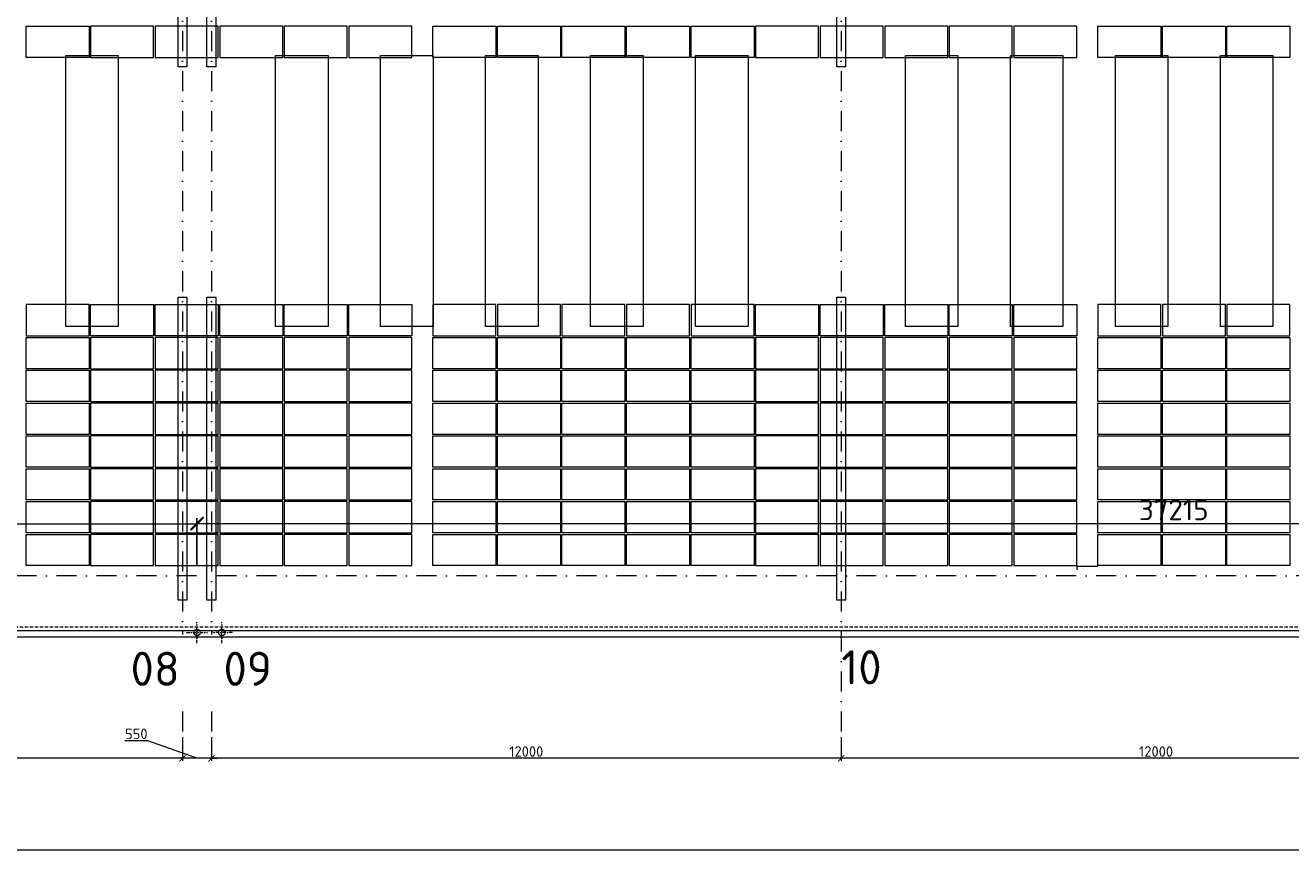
# Model space of a CAD drawing. Header units: millimetres. Extents: x -29085 to 3627694, y -159961 to 2281735.
# Tile 170 of 229: x 288934 to 313044, y 238992 to 254768. Entities that reach past the tile are written whole.
import ezdxf

# ---------------------------------------------------------------- set-up
doc = ezdxf.new("R2010")
doc.units = ezdxf.units.MM
for name, pattern in [('CENTERX2', [101.6, 63.5, -12.7, 12.7, -12.7]), ('DASHDOT', [25.4, 12.7, -6.35, 0, -6.35]), ('DASHED', [19.05, 12.7, -6.35]), ('HIDDEN', [9.525, 6.35, -3.175])]:
    doc.linetypes.add(name, pattern=pattern)
for name, color, linetype, lineweight in [('A99_FVE', 30, 'Continuous', 5), ('A99_N_kce-pod', 7, 'DASHED', 20), ('A99_N_koty-200', 5, 'Continuous', 5), ('A99_N_txt-popis-200', 240, 'Continuous', 5), ('A99_S_kce-demolice', 30, 'Continuous', 20), ('A99_S_kce-pohl', 7, 'Continuous', 5), ('A99_S_osy', 1, 'CENTERX2', 5)]:
    doc.layers.add(name, color=color, linetype=linetype, lineweight=lineweight)
doc.styles.add('A99_kota', font='isocpeur.ttf', dxfattribs={"height": 2})
doc.styles.add('ad_popis 100', font='isocpeur.ttf', dxfattribs={"height": 200})
doc.dimstyles.new('A99_kota_200 new', dxfattribs={"dimscale": 200, "dimtxt": 2, "dimasz": 1.2, "dimexe": 0.5, "dimexo": 1.5, "dimgap": 0.3, "dimtad": 1, "dimdec": 0, "dimzin": 3, "dimdsep": 46, "dimtxsty": 'A99_kota', "dimblk": 'ARCHTICK', "dimcen": 2.5, "dimazin": 2, "dimtfac": 0.75, "dimtdec": 0, "dimtmove": 2, "dimatfit": 0, "dimfxl": 4, "dimfxlon": 1, "dimtolj": 1, "dimtzin": 0, "dimlwd": 5, "dimlwe": 5, "dimarcsym": 0})

# ---------------------------------------------------------------- blocks, each defined once
blk = doc.blocks.new('_ArchTick')
at = {"color": 0, "linetype": 'ByBlock', "const_width": 0.15}
blk.add_lwpolyline([(-0.5, -0.5), (0.5, 0.5)], dxfattribs=at)
blk = doc.blocks.new('*D247')
at = {"layer": 'A99_N_koty-200', "color": 0, "linetype": 'Continuous', "lineweight": 5, "ltscale": 10, "transparency": 16777216}
for p, q in [((304479, 241208), (304479, 240758)), ((316479, 241208), (316479, 240758)), ((316479, 240808), (304479, 240808))]:
    blk.add_line(p, q, dxfattribs=at)
at = {"layer": 'Defpoints', "color": 0, "linetype": 'Continuous', "ltscale": 10, "transparency": 16777216}
for p in [(304479, 243683), (316479, 243683), (304479, 240808)]:
    blk.add_point(p, dxfattribs=at)
at = {"layer": 'A99_N_koty-200', "color": 0, "linetype": 'Continuous', "lineweight": 5, "ltscale": 10, "transparency": 16777216, "xscale": 120, "yscale": 120, "zscale": 120, "rotation": 180}
blk.add_blockref('_ArchTick', (304479, 240808), dxfattribs=at)
at = {"layer": 'A99_N_koty-200', "color": 0, "linetype": 'Continuous', "lineweight": 5, "ltscale": 10, "transparency": 16777216, "xscale": 120, "yscale": 120, "zscale": 120}
blk.add_blockref('_ArchTick', (316479, 240808), dxfattribs=at)
at = {"layer": 'A99_N_koty-200', "color": 0, "linetype": 'Continuous', "ltscale": 10, "transparency": 16777216, "insert": (310479, 240938), "char_height": 200, "attachment_point": 5, "style": 'A99_kota'}
blk.add_mtext('\\A1;12000', dxfattribs=at)
blk = doc.blocks.new('*D254')
at = {"layer": 'A99_N_koty-200', "color": 0, "linetype": 'Continuous', "lineweight": 5, "ltscale": 10, "transparency": 16777216}
for p, q in [((292479, 241208), (292479, 240758)), ((304479, 241208), (304479, 240758)), ((304479, 240808), (292479, 240808))]:
    blk.add_line(p, q, dxfattribs=at)
at = {"layer": 'Defpoints', "color": 0, "linetype": 'Continuous', "ltscale": 10, "transparency": 16777216}
for p in [(292479, 243683), (304479, 243683), (292479, 240808)]:
    blk.add_point(p, dxfattribs=at)
at = {"layer": 'A99_N_koty-200', "color": 0, "linetype": 'Continuous', "lineweight": 5, "ltscale": 10, "transparency": 16777216, "xscale": 120, "yscale": 120, "zscale": 120, "rotation": 180}
blk.add_blockref('_ArchTick', (292479, 240808), dxfattribs=at)
at = {"layer": 'A99_N_koty-200', "color": 0, "linetype": 'Continuous', "lineweight": 5, "ltscale": 10, "transparency": 16777216, "xscale": 120, "yscale": 120, "zscale": 120}
blk.add_blockref('_ArchTick', (304479, 240808), dxfattribs=at)
at = {"layer": 'A99_N_koty-200', "color": 0, "linetype": 'Continuous', "ltscale": 10, "transparency": 16777216, "insert": (298479, 240938), "char_height": 200, "attachment_point": 5, "style": 'A99_kota'}
blk.add_mtext('\\A1;12000', dxfattribs=at)
blk = doc.blocks.new('*D261')
at = {"layer": 'A99_N_koty-200', "color": 0, "linetype": 'Continuous', "lineweight": 5, "ltscale": 10, "transparency": 16777216}
for p, q in [((279929, 241208), (279929, 240758)), ((291929, 241208), (291929, 240758)), ((291929, 240808), (279929, 240808))]:
    blk.add_line(p, q, dxfattribs=at)
at = {"layer": 'Defpoints', "color": 0, "linetype": 'Continuous', "ltscale": 10, "transparency": 16777216}
for p in [(279929, 243683), (291929, 243683), (279929, 240808)]:
    blk.add_point(p, dxfattribs=at)
at = {"layer": 'A99_N_koty-200', "color": 0, "linetype": 'Continuous', "lineweight": 5, "ltscale": 10, "transparency": 16777216, "xscale": 120, "yscale": 120, "zscale": 120, "rotation": 180}
blk.add_blockref('_ArchTick', (279929, 240808), dxfattribs=at)
at = {"layer": 'A99_N_koty-200', "color": 0, "linetype": 'Continuous', "lineweight": 5, "ltscale": 10, "transparency": 16777216, "xscale": 120, "yscale": 120, "zscale": 120}
blk.add_blockref('_ArchTick', (291929, 240808), dxfattribs=at)
at = {"layer": 'A99_N_koty-200', "color": 0, "linetype": 'Continuous', "ltscale": 10, "transparency": 16777216, "insert": (285929, 240938), "char_height": 200, "attachment_point": 5, "style": 'A99_kota'}
blk.add_mtext('\\A1;12000', dxfattribs=at)
blk = doc.blocks.new('*D268')
at = {"layer": 'A99_N_koty-200', "color": 0, "linetype": 'Continuous', "lineweight": 5, "ltscale": 10, "transparency": 16777216}
for p, q in [((291269, 241143), (290829, 241143)), ((292204, 240808), (291269, 241143)), ((291929, 241208), (291929, 240758)), ((292479, 241208), (292479, 240758)), ((291929, 240808), (291809, 240808)), ((292479, 240808), (291929, 240808)), ((292479, 240808), (291929, 240808)), ((292479, 240808), (292599, 240808))]:
    blk.add_line(p, q, dxfattribs=at)
at = {"layer": 'Defpoints', "color": 0, "linetype": 'Continuous', "ltscale": 10, "transparency": 16777216}
for p in [(291929, 243683), (292479, 243683), (291929, 240808)]:
    blk.add_point(p, dxfattribs=at)
at = {"layer": 'A99_N_koty-200', "color": 0, "linetype": 'Continuous', "lineweight": 5, "ltscale": 10, "transparency": 16777216, "xscale": 120, "yscale": 120, "zscale": 120}
blk.add_blockref('_ArchTick', (291929, 240808), dxfattribs=at)
at = {"layer": 'A99_N_koty-200', "color": 0, "linetype": 'Continuous', "lineweight": 5, "ltscale": 10, "transparency": 16777216, "xscale": 120, "yscale": 120, "zscale": 120, "rotation": 180}
blk.add_blockref('_ArchTick', (292479, 240808), dxfattribs=at)
at = {"layer": 'A99_N_koty-200', "color": 0, "linetype": 'Continuous', "ltscale": 10, "transparency": 16777216, "insert": (291049, 241273), "char_height": 200, "attachment_point": 5, "style": 'A99_kota'}
blk.add_mtext('\\A1;550', dxfattribs=at)
blk = doc.blocks.new('*D317')
at = {"layer": 'A99_N_koty-200', "color": 0, "linetype": 'Continuous', "lineweight": 5, "ltscale": 10, "transparency": 16777216}
for p, q in [((213329, 239458), (213329, 239008)), ((352804, 239458), (352804, 239008)), ((352804, 239058), (213329, 239058))]:
    blk.add_line(p, q, dxfattribs=at)
at = {"layer": 'Defpoints', "color": 0, "linetype": 'Continuous', "ltscale": 10, "transparency": 16777216}
for p in [(213329, 242988), (352804, 242988), (213329, 239058)]:
    blk.add_point(p, dxfattribs=at)
at = {"layer": 'A99_N_koty-200', "color": 0, "linetype": 'Continuous', "lineweight": 5, "ltscale": 10, "transparency": 16777216, "xscale": 120, "yscale": 120, "zscale": 120, "rotation": 180}
blk.add_blockref('_ArchTick', (213329, 239058), dxfattribs=at)
at = {"layer": 'A99_N_koty-200', "color": 0, "linetype": 'Continuous', "lineweight": 5, "ltscale": 10, "transparency": 16777216, "xscale": 120, "yscale": 120, "zscale": 120}
blk.add_blockref('_ArchTick', (352804, 239058), dxfattribs=at)
at = {"layer": 'A99_N_koty-200', "color": 0, "linetype": 'Continuous', "ltscale": 10, "transparency": 16777216, "insert": (283067, 239188), "char_height": 200, "attachment_point": 5, "style": 'A99_kota'}
blk.add_mtext('\\A1;139476', dxfattribs=at)
blk = doc.blocks.new('*D110')
at = {"layer": 'A99_N_koty-200', "color": 0, "linetype": 'Continuous', "lineweight": 5, "ltscale": 10, "transparency": 16777216}
for p, q in [((243929, 244473), (243929, 245373)), ((243929, 245273), (292204, 245273)), ((292204, 244473), (292204, 245373))]:
    blk.add_line(p, q, dxfattribs=at)
at = {"layer": 'Defpoints', "color": 0, "linetype": 'Continuous', "ltscale": 10, "transparency": 16777216}
for p in [(292204, 245273), (243929, 243203), (292204, 243203)]:
    blk.add_point(p, dxfattribs=at)
at = {"layer": 'A99_N_koty-200', "color": 0, "linetype": 'Continuous', "lineweight": 5, "ltscale": 10, "transparency": 16777216, "xscale": 240, "yscale": 240, "zscale": 240, "rotation": 180}
blk.add_blockref('_ArchTick', (243929, 245273), dxfattribs=at)
at = {"layer": 'A99_N_koty-200', "color": 0, "linetype": 'Continuous', "lineweight": 5, "ltscale": 10, "transparency": 16777216, "xscale": 240, "yscale": 240, "zscale": 240}
blk.add_blockref('_ArchTick', (292204, 245273), dxfattribs=at)
at = {"layer": 'A99_N_koty-200', "color": 0, "linetype": 'Continuous', "ltscale": 10, "transparency": 16777216, "insert": (268708, 245613), "char_height": 400, "attachment_point": 5, "style": 'A99_kota'}
blk.add_mtext('\\A1;48275', dxfattribs=at)
blk = doc.blocks.new('*D117')
at = {"layer": 'A99_N_koty-200', "color": 0, "linetype": 'Continuous', "lineweight": 5, "ltscale": 10, "transparency": 16777216}
for p, q in [((292209, 244483), (292209, 245383)), ((292209, 245283), (329424, 245283)), ((329424, 244483), (329424, 245383))]:
    blk.add_line(p, q, dxfattribs=at)
at = {"layer": 'Defpoints', "color": 0, "linetype": 'Continuous', "ltscale": 10, "transparency": 16777216}
for p in [(329424, 245283), (292209, 243203), (329424, 243203)]:
    blk.add_point(p, dxfattribs=at)
at = {"layer": 'A99_N_koty-200', "color": 0, "linetype": 'Continuous', "lineweight": 5, "ltscale": 10, "transparency": 16777216, "xscale": 240, "yscale": 240, "zscale": 240, "rotation": 180}
blk.add_blockref('_ArchTick', (292209, 245283), dxfattribs=at)
at = {"layer": 'A99_N_koty-200', "color": 0, "linetype": 'Continuous', "lineweight": 5, "ltscale": 10, "transparency": 16777216, "xscale": 240, "yscale": 240, "zscale": 240}
blk.add_blockref('_ArchTick', (329424, 245283), dxfattribs=at)
at = {"layer": 'A99_N_koty-200', "color": 0, "linetype": 'Continuous', "ltscale": 10, "transparency": 16777216, "insert": (310816, 245543), "char_height": 400, "attachment_point": 5, "style": 'A99_kota'}
blk.add_mtext('\\A1;37215', dxfattribs=at)

msp = doc.modelspace()

# ---------------------------------------------------------------- linework, layer by layer
at = {"layer": 'A99_FVE', "linetype": 'Continuous', "lineweight": 15, "ltscale": 2}
for points in [[(291844, 257993.3), (292014, 257993.3), (292014, 253978.3), (291844, 253978.3)], [(292394, 257993.3), (292564, 257993.3), (292564, 253978.3), (292394, 253978.3)], [(304394, 257993.3), (304564, 257993.3), (304564, 253978.3), (304394, 253978.3)], [(291844, 249588.3), (292014, 249588.3), (292014, 243823.3), (291844, 243823.3)], [(292394, 249588.3), (292564, 249588.3), (292564, 243823.3), (292394, 243823.3)], [(304394, 249588.3), (304564, 249588.3), (304564, 243823.3), (304394, 243823.3)]]:
    msp.add_lwpolyline(points, close=True, dxfattribs=at)
at = {"layer": 'A99_FVE', "lineweight": 5, "ltscale": 2}
for points in [[(288949, 254158.3), (288949, 254753.3), (290149, 254753.3), (290149, 254158.3)], [(291379, 254158.3), (291379, 254753.3), (290179, 254753.3), (290179, 254158.3)], [(292609, 254158.3), (292609, 254753.3), (291409, 254753.3), (291409, 254158.3)], [(293839, 254158.3), (293839, 254753.3), (292639, 254753.3), (292639, 254158.3)], [(295069, 254158.3), (295069, 254753.3), (293869, 254753.3), (293869, 254158.3)], [(296299, 254158.3), (296299, 254753.3), (295099, 254753.3), (295099, 254158.3)], [(296699, 254158.3), (296699, 254753.3), (297899, 254753.3), (297899, 254158.3)], [(297929, 254158.3), (297929, 254753.3), (299129, 254753.3), (299129, 254158.3)], [(299159, 254158.3), (299159, 254753.3), (300359, 254753.3), (300359, 254158.3)], [(300389, 254158.3), (300389, 254753.3), (301589, 254753.3), (301589, 254158.3)], [(301619, 254158.3), (301619, 254753.3), (302819, 254753.3), (302819, 254158.3)], [(304049, 254158.3), (304049, 254753.3), (302849, 254753.3), (302849, 254158.3)], [(305279, 254158.3), (305279, 254753.3), (304079, 254753.3), (304079, 254158.3)], [(306509, 254158.3), (306509, 254753.3), (305309, 254753.3), (305309, 254158.3)], [(307739, 254158.3), (307739, 254753.3), (306539, 254753.3), (306539, 254158.3)], [(308969, 254158.3), (308969, 254753.3), (307769, 254753.3), (307769, 254158.3)], [(309369, 254158.3), (309369, 254753.3), (310569, 254753.3), (310569, 254158.3)], [(310599, 254158.3), (310599, 254753.3), (311799, 254753.3), (311799, 254158.3)], [(311829, 254158.3), (311829, 254753.3), (313029, 254753.3), (313029, 254158.3)], [(288949, 249448.3), (288949, 248853.3), (290149, 248853.3), (290149, 249448.3)], [(291379, 249448.3), (291379, 248853.3), (290179, 248853.3), (290179, 249448.3)], [(292609, 249448.3), (292609, 248853.3), (291409, 248853.3), (291409, 249448.3)], [(293839, 249448.3), (293839, 248853.3), (292639, 248853.3), (292639, 249448.3)], [(295069, 249448.3), (295069, 248853.3), (293869, 248853.3), (293869, 249448.3)], [(296299, 249448.3), (296299, 248853.3), (295099, 248853.3), (295099, 249448.3)], [(296699, 249448.3), (296699, 248853.3), (297899, 248853.3), (297899, 249448.3)], [(297929, 249448.3), (297929, 248853.3), (299129, 248853.3), (299129, 249448.3)], [(299159, 249448.3), (299159, 248853.3), (300359, 248853.3), (300359, 249448.3)], [(300389, 249448.3), (300389, 248853.3), (301589, 248853.3), (301589, 249448.3)], [(301619, 249448.3), (301619, 248853.3), (302819, 248853.3), (302819, 249448.3)], [(304049, 249448.3), (304049, 248853.3), (302849, 248853.3), (302849, 249448.3)], [(305279, 249448.3), (305279, 248853.3), (304079, 248853.3), (304079, 249448.3)], [(306509, 249448.3), (306509, 248853.3), (305309, 248853.3), (305309, 249448.3)], [(307739, 249448.3), (307739, 248853.3), (306539, 248853.3), (306539, 249448.3)], [(308969, 249448.3), (308969, 248853.3), (307769, 248853.3), (307769, 249448.3)], [(309369, 249448.3), (309369, 248853.3), (310569, 248853.3), (310569, 249448.3)], [(310599, 249448.3), (310599, 248853.3), (311799, 248853.3), (311799, 249448.3)], [(311829, 249448.3), (311829, 248853.3), (313029, 248853.3), (313029, 249448.3)], [(288949, 248228.3), (288949, 248823.3), (290149, 248823.3), (290149, 248228.3)], [(291379, 248228.3), (291379, 248823.3), (290179, 248823.3), (290179, 248228.3)], [(292609, 248228.3), (292609, 248823.3), (291409, 248823.3), (291409, 248228.3)], [(293839, 248228.3), (293839, 248823.3), (292639, 248823.3), (292639, 248228.3)], [(295069, 248228.3), (295069, 248823.3), (293869, 248823.3), (293869, 248228.3)], [(296299, 248228.3), (296299, 248823.3), (295099, 248823.3), (295099, 248228.3)], [(296699, 248228.3), (296699, 248823.3), (297899, 248823.3), (297899, 248228.3)], [(297929, 248228.3), (297929, 248823.3), (299129, 248823.3), (299129, 248228.3)], [(299159, 248228.3), (299159, 248823.3), (300359, 248823.3), (300359, 248228.3)], [(300389, 248228.3), (300389, 248823.3), (301589, 248823.3), (301589, 248228.3)], [(301619, 248228.3), (301619, 248823.3), (302819, 248823.3), (302819, 248228.3)], [(304049, 248228.3), (304049, 248823.3), (302849, 248823.3), (302849, 248228.3)], [(305279, 248228.3), (305279, 248823.3), (304079, 248823.3), (304079, 248228.3)], [(306509, 248228.3), (306509, 248823.3), (305309, 248823.3), (305309, 248228.3)], [(307739, 248228.3), (307739, 248823.3), (306539, 248823.3), (306539, 248228.3)], [(308969, 248228.3), (308969, 248823.3), (307769, 248823.3), (307769, 248228.3)], [(309369, 248228.3), (309369, 248823.3), (310569, 248823.3), (310569, 248228.3)], [(310599, 248228.3), (310599, 248823.3), (311799, 248823.3), (311799, 248228.3)], [(311829, 248228.3), (311829, 248823.3), (313029, 248823.3), (313029, 248228.3)], [(288949, 247603.3), (288949, 248198.3), (290149, 248198.3), (290149, 247603.3)], [(291379, 247603.3), (291379, 248198.3), (290179, 248198.3), (290179, 247603.3)], [(292609, 247603.3), (292609, 248198.3), (291409, 248198.3), (291409, 247603.3)], [(293839, 247603.3), (293839, 248198.3), (292639, 248198.3), (292639, 247603.3)], [(295069, 247603.3), (295069, 248198.3), (293869, 248198.3), (293869, 247603.3)], [(296299, 247603.3), (296299, 248198.3), (295099, 248198.3), (295099, 247603.3)], [(296699, 247603.3), (296699, 248198.3), (297899, 248198.3), (297899, 247603.3)], [(297929, 247603.3), (297929, 248198.3), (299129, 248198.3), (299129, 247603.3)], [(299159, 247603.3), (299159, 248198.3), (300359, 248198.3), (300359, 247603.3)], [(300389, 247603.3), (300389, 248198.3), (301589, 248198.3), (301589, 247603.3)], [(301619, 247603.3), (301619, 248198.3), (302819, 248198.3), (302819, 247603.3)], [(304049, 247603.3), (304049, 248198.3), (302849, 248198.3), (302849, 247603.3)], [(305279, 247603.3), (305279, 248198.3), (304079, 248198.3), (304079, 247603.3)], [(306509, 247603.3), (306509, 248198.3), (305309, 248198.3), (305309, 247603.3)], [(307739, 247603.3), (307739, 248198.3), (306539, 248198.3), (306539, 247603.3)], [(308969, 247603.3), (308969, 248198.3), (307769, 248198.3), (307769, 247603.3)], [(309369, 247603.3), (309369, 248198.3), (310569, 248198.3), (310569, 247603.3)], [(310599, 247603.3), (310599, 248198.3), (311799, 248198.3), (311799, 247603.3)], [(311829, 247603.3), (311829, 248198.3), (313029, 248198.3), (313029, 247603.3)], [(288949, 246978.3), (288949, 247573.3), (290149, 247573.3), (290149, 246978.3)], [(291379, 246978.3), (291379, 247573.3), (290179, 247573.3), (290179, 246978.3)], [(292609, 246978.3), (292609, 247573.3), (291409, 247573.3), (291409, 246978.3)], [(293839, 246978.3), (293839, 247573.3), (292639, 247573.3), (292639, 246978.3)], [(295069, 246978.3), (295069, 247573.3), (293869, 247573.3), (293869, 246978.3)], [(296299, 246978.3), (296299, 247573.3), (295099, 247573.3), (295099, 246978.3)], [(296699, 246978.3), (296699, 247573.3), (297899, 247573.3), (297899, 246978.3)], [(297929, 246978.3), (297929, 247573.3), (299129, 247573.3), (299129, 246978.3)], [(299159, 246978.3), (299159, 247573.3), (300359, 247573.3), (300359, 246978.3)], [(300389, 246978.3), (300389, 247573.3), (301589, 247573.3), (301589, 246978.3)], [(301619, 246978.3), (301619, 247573.3), (302819, 247573.3), (302819, 246978.3)], [(304049, 246978.3), (304049, 247573.3), (302849, 247573.3), (302849, 246978.3)], [(305279, 246978.3), (305279, 247573.3), (304079, 247573.3), (304079, 246978.3)], [(306509, 246978.3), (306509, 247573.3), (305309, 247573.3), (305309, 246978.3)], [(307739, 246978.3), (307739, 247573.3), (306539, 247573.3), (306539, 246978.3)], [(308969, 246978.3), (308969, 247573.3), (307769, 247573.3), (307769, 246978.3)], [(309369, 246978.3), (309369, 247573.3), (310569, 247573.3), (310569, 246978.3)], [(310599, 246978.3), (310599, 247573.3), (311799, 247573.3), (311799, 246978.3)], [(311829, 246978.3), (311829, 247573.3), (313029, 247573.3), (313029, 246978.3)], [(288949, 246353.3), (288949, 246948.3), (290149, 246948.3), (290149, 246353.3)], [(291379, 246353.3), (291379, 246948.3), (290179, 246948.3), (290179, 246353.3)], [(292609, 246353.3), (292609, 246948.3), (291409, 246948.3), (291409, 246353.3)], [(293839, 246353.3), (293839, 246948.3), (292639, 246948.3), (292639, 246353.3)], [(295069, 246353.3), (295069, 246948.3), (293869, 246948.3), (293869, 246353.3)], [(296299, 246353.3), (296299, 246948.3), (295099, 246948.3), (295099, 246353.3)], [(296699, 246353.3), (296699, 246948.3), (297899, 246948.3), (297899, 246353.3)], [(297929, 246353.3), (297929, 246948.3), (299129, 246948.3), (299129, 246353.3)], [(299159, 246353.3), (299159, 246948.3), (300359, 246948.3), (300359, 246353.3)], [(300389, 246353.3), (300389, 246948.3), (301589, 246948.3), (301589, 246353.3)], [(301619, 246353.3), (301619, 246948.3), (302819, 246948.3), (302819, 246353.3)], [(304049, 246353.3), (304049, 246948.3), (302849, 246948.3), (302849, 246353.3)], [(305279, 246353.3), (305279, 246948.3), (304079, 246948.3), (304079, 246353.3)], [(306509, 246353.3), (306509, 246948.3), (305309, 246948.3), (305309, 246353.3)], [(307739, 246353.3), (307739, 246948.3), (306539, 246948.3), (306539, 246353.3)], [(308969, 246353.3), (308969, 246948.3), (307769, 246948.3), (307769, 246353.3)], [(309369, 246353.3), (309369, 246948.3), (310569, 246948.3), (310569, 246353.3)], [(310599, 246353.3), (310599, 246948.3), (311799, 246948.3), (311799, 246353.3)], [(311829, 246353.3), (311829, 246948.3), (313029, 246948.3), (313029, 246353.3)], [(288949, 245728.3), (288949, 246323.3), (290149, 246323.3), (290149, 245728.3)], [(291379, 245728.3), (291379, 246323.3), (290179, 246323.3), (290179, 245728.3)], [(292609, 245728.3), (292609, 246323.3), (291409, 246323.3), (291409, 245728.3)], [(293839, 245728.3), (293839, 246323.3), (292639, 246323.3), (292639, 245728.3)], [(295069, 245728.3), (295069, 246323.3), (293869, 246323.3), (293869, 245728.3)], [(296299, 245728.3), (296299, 246323.3), (295099, 246323.3), (295099, 245728.3)], [(296699, 245728.3), (296699, 246323.3), (297899, 246323.3), (297899, 245728.3)], [(297929, 245728.3), (297929, 246323.3), (299129, 246323.3), (299129, 245728.3)], [(299159, 245728.3), (299159, 246323.3), (300359, 246323.3), (300359, 245728.3)], [(300389, 245728.3), (300389, 246323.3), (301589, 246323.3), (301589, 245728.3)], [(301619, 245728.3), (301619, 246323.3), (302819, 246323.3), (302819, 245728.3)], [(304049, 245728.3), (304049, 246323.3), (302849, 246323.3), (302849, 245728.3)], [(305279, 245728.3), (305279, 246323.3), (304079, 246323.3), (304079, 245728.3)], [(306509, 245728.3), (306509, 246323.3), (305309, 246323.3), (305309, 245728.3)], [(307739, 245728.3), (307739, 246323.3), (306539, 246323.3), (306539, 245728.3)], [(308969, 245728.3), (308969, 246323.3), (307769, 246323.3), (307769, 245728.3)], [(309369, 245728.3), (309369, 246323.3), (310569, 246323.3), (310569, 245728.3)], [(310599, 245728.3), (310599, 246323.3), (311799, 246323.3), (311799, 245728.3)], [(311829, 245728.3), (311829, 246323.3), (313029, 246323.3), (313029, 245728.3)], [(288949, 245103.3), (288949, 245698.3), (290149, 245698.3), (290149, 245103.3)], [(291379, 245103.3), (291379, 245698.3), (290179, 245698.3), (290179, 245103.3)], [(292609, 245103.3), (292609, 245698.3), (291409, 245698.3), (291409, 245103.3)], [(293839, 245103.3), (293839, 245698.3), (292639, 245698.3), (292639, 245103.3)], [(295069, 245103.3), (295069, 245698.3), (293869, 245698.3), (293869, 245103.3)], [(296299, 245103.3), (296299, 245698.3), (295099, 245698.3), (295099, 245103.3)], [(296699, 245103.3), (296699, 245698.3), (297899, 245698.3), (297899, 245103.3)], [(297929, 245103.3), (297929, 245698.3), (299129, 245698.3), (299129, 245103.3)], [(299159, 245103.3), (299159, 245698.3), (300359, 245698.3), (300359, 245103.3)], [(300389, 245103.3), (300389, 245698.3), (301589, 245698.3), (301589, 245103.3)], [(301619, 245103.3), (301619, 245698.3), (302819, 245698.3), (302819, 245103.3)], [(304049, 245103.3), (304049, 245698.3), (302849, 245698.3), (302849, 245103.3)], [(305279, 245103.3), (305279, 245698.3), (304079, 245698.3), (304079, 245103.3)], [(306509, 245103.3), (306509, 245698.3), (305309, 245698.3), (305309, 245103.3)], [(307739, 245103.3), (307739, 245698.3), (306539, 245698.3), (306539, 245103.3)], [(308969, 245103.3), (308969, 245698.3), (307769, 245698.3), (307769, 245103.3)], [(309369, 245103.3), (309369, 245698.3), (310569, 245698.3), (310569, 245103.3)], [(310599, 245103.3), (310599, 245698.3), (311799, 245698.3), (311799, 245103.3)], [(311829, 245103.3), (311829, 245698.3), (313029, 245698.3), (313029, 245103.3)], [(288949, 244478.3), (288949, 245073.3), (290149, 245073.3), (290149, 244478.3)], [(291379, 244478.3), (291379, 245073.3), (290179, 245073.3), (290179, 244478.3)], [(292609, 244478.3), (292609, 245073.3), (291409, 245073.3), (291409, 244478.3)], [(293839, 244478.3), (293839, 245073.3), (292639, 245073.3), (292639, 244478.3)], [(295069, 244478.3), (295069, 245073.3), (293869, 245073.3), (293869, 244478.3)], [(296299, 244478.3), (296299, 245073.3), (295099, 245073.3), (295099, 244478.3)], [(296699, 244478.3), (296699, 245073.3), (297899, 245073.3), (297899, 244478.3)], [(297929, 244478.3), (297929, 245073.3), (299129, 245073.3), (299129, 244478.3)], [(299159, 244478.3), (299159, 245073.3), (300359, 245073.3), (300359, 244478.3)], [(300389, 244478.3), (300389, 245073.3), (301589, 245073.3), (301589, 244478.3)], [(301619, 244478.3), (301619, 245073.3), (302819, 245073.3), (302819, 244478.3)], [(304049, 244478.3), (304049, 245073.3), (302849, 245073.3), (302849, 244478.3)], [(305279, 244478.3), (305279, 245073.3), (304079, 245073.3), (304079, 244478.3)], [(306509, 244478.3), (306509, 245073.3), (305309, 245073.3), (305309, 244478.3)], [(307739, 244478.3), (307739, 245073.3), (306539, 245073.3), (306539, 244478.3)], [(308969, 244478.3), (308969, 245073.3), (307769, 245073.3), (307769, 244478.3)], [(309369, 244478.3), (309369, 245073.3), (310569, 245073.3), (310569, 244478.3)], [(310599, 244478.3), (310599, 245073.3), (311799, 245073.3), (311799, 244478.3)], [(311829, 244478.3), (311829, 245073.3), (313029, 245073.3), (313029, 244478.3)]]:
    msp.add_lwpolyline(points, close=True, dxfattribs=at)
msp.add_lwpolyline([(309369, 244458.3), (308969, 244458.3), (308969, 244398.3)], dxfattribs=at)
at = {"layer": 'A99_N_kce-pod', "linetype": 'HIDDEN', "lineweight": 5, "ltscale": 10}
msp.add_lwpolyline([(352804.5, 243303.3), (213329, 243303.3)], dxfattribs=at)
at = {"layer": 'A99_S_kce-demolice', "linetype": 'Continuous', "lineweight": 9}
for points in [[(289704, 254193.3), (290704, 254193.3), (290704, 249033.3), (289704, 249033.3)], [(293704, 254193.3), (294704, 254193.3), (294704, 249033.3), (293704, 249033.3)], [(295704, 254193.3), (296704, 254193.3), (296704, 249033.3), (295704, 249033.3)], [(297704, 254193.3), (298704, 254193.3), (298704, 249033.3), (297704, 249033.3)], [(299704, 254193.3), (300704, 254193.3), (300704, 249033.3), (299704, 249033.3)], [(301704, 254193.3), (302704, 254193.3), (302704, 249033.3), (301704, 249033.3)], [(305704, 254193.3), (306704, 254193.3), (306704, 249033.3), (305704, 249033.3)], [(307704, 254193.3), (308704, 254193.3), (308704, 249033.3), (307704, 249033.3)], [(309704, 254193.3), (310704, 254193.3), (310704, 249033.3), (309704, 249033.3)], [(311704, 254193.3), (312704, 254193.3), (312704, 249033.3), (311704, 249033.3)]]:
    msp.add_lwpolyline(points, close=True, dxfattribs=at)
at = {"layer": 'A99_S_kce-pohl', "linetype": 'Continuous', "ltscale": 25}
msp.add_lwpolyline([(221259, 268723.3), (213329, 268723.3), (213329, 243243.3), (352804.5, 243243.3), (352804.5, 270633.3)], dxfattribs=at)
at = {"layer": 'A99_S_osy', "linetype": 'DASHDOT', "lineweight": 5, "ltscale": 30}
for points in [[(291929, 344583.3), (291929, 241173.3)], [(292479, 344583.3), (292479, 241173.3)], [(304479, 344583.3), (304479, 241173.3)], [(366879, 244283.3), (211284, 244283.3)]]:
    msp.add_lwpolyline(points, dxfattribs=at)

# ---------------------------------------------------------------- texts
at = {"layer": 'A99_N_txt-popis-200', "color": 1, "lineweight": 0, "insert": (304479, 242866.8), "char_height": 650, "attachment_point": 1, "style": 'ad_popis 100'}
msp.add_mtext_dynamic_manual_height_columns('10', width=832.5, gutter_width=1000, heights=[0], dxfattribs=at)

# ---------------------------------------------------------------- dimensions: what is measured, and where the dimension line sits
at = {"layer": 'A99_N_koty-200', "linetype": 'Continuous', "ltscale": 10}
dim = msp.add_linear_dim(base=(304479, 240808.3), p1=(316479, 243683.3), p2=(304479, 243683.3), angle=180, dimstyle='A99_kota_200 new', override={"dimscale": 0, "dimtix": 1, "dimtofl": 1, "dimtmove": 1, "dimatfit": 1}, dxfattribs=at)
dim.commit()
dim.dimension.update_dxf_attribs({"geometry": '*D247', "text_midpoint": (310479, 240938.3)})

# ---------------------------------------------------------------- next in the draw order: texts
at = {"layer": 'A99_N_txt-popis-200', "color": 1, "lineweight": 0, "char_height": 650, "attachment_point": 1, "style": 'ad_popis 100', "bg_fill": 2}
for s, insert in [('08', (290939, 242838.3)), ('09', (292709, 242838.3))]:
    msp.add_mtext_dynamic_manual_height_columns(s, width=832.5, gutter_width=1000, heights=[0], dxfattribs=dict(at, insert=insert))

# ---------------------------------------------------------------- next in the draw order: linework, layer by layer
at = {"layer": 'A99_S_kce-pohl', "linetype": 'Continuous'}
msp.add_lwpolyline([(352804.5, 243113.3), (213329, 243113.3)], dxfattribs=at)
for centre in [(292204, 243203.3), (292679, 243203.3)]:
    msp.add_circle(centre, 60, dxfattribs=at)
at = {"layer": 'A99_S_osy', "linetype": 'DASHDOT', "lineweight": 5, "ltscale": 5}
for points in [[(292204, 243003.3), (292204, 243403.3)], [(292679, 243003.3), (292679, 243403.3)], [(292004, 243203.3), (292404, 243203.3)], [(292879, 243203.3), (292479, 243203.3)]]:
    msp.add_lwpolyline(points, dxfattribs=at)

# ---------------------------------------------------------------- next in the draw order: dimensions: what is measured, and where the dimension line sits
at = {"layer": 'A99_N_koty-200', "linetype": 'Continuous', "ltscale": 10}
dim = msp.add_linear_dim(base=(292204, 245273.3), p1=(243929, 243203.3), p2=(292204, 243203.3), dimstyle='A99_kota_200 new', override={"dimscale": 0, "dimtix": 1, "dimtofl": 1, "dimtmove": 2, "dimatfit": 3}, dxfattribs=at)
dim.commit()
dim.dimension.update_dxf_attribs({"geometry": '*D110', "text_midpoint": (268707.7, 245613.3), "dimtype": 128})
dim = msp.add_linear_dim(base=(329424, 245283.3), p1=(292209, 243203.3), p2=(329424, 243203.3), dimstyle='A99_kota_200 new', override={"dimscale": 0, "dimtix": 1, "dimtofl": 1, "dimtmove": 2, "dimatfit": 3}, dxfattribs=at)
dim.commit()
dim.dimension.update_dxf_attribs({"geometry": '*D117', "text_midpoint": (310816.5, 245543.3)})
for base, p1, p2, picture, middle in [((279929, 240808.3), (291929, 243683.3), (279929, 243683.3), '*D261', (285929, 240938.3)), ((292479, 240808.3), (304479, 243683.3), (292479, 243683.3), '*D254', (298479, 240938.3)), ((213328.9503, 239058.2521), (352804.496, 242988.2521), (213328.9503, 242988.2521), '*D317', (283066.7231, 239188.2521))]:
    dim = msp.add_linear_dim(base=base, p1=p1, p2=p2, angle=180, dimstyle='A99_kota_200 new', override={"dimscale": 0, "dimtix": 1, "dimtofl": 1, "dimtmove": 1, "dimatfit": 1}, dxfattribs=at)
    dim.commit()
    dim.dimension.update_dxf_attribs({"geometry": picture, "text_midpoint": middle})
dim = msp.add_linear_dim(base=(291929, 240808.3), p1=(292479, 243683.3), p2=(291929, 243683.3), angle=180, dimstyle='A99_kota_200 new', override={"dimscale": 0, "dimtix": 1, "dimtofl": 1, "dimtmove": 1, "dimatfit": 1}, dxfattribs=at)
dim.commit()
dim.dimension.update_dxf_attribs({"geometry": '*D268', "text_midpoint": (291239, 241143.3), "dimtype": 128})

doc.saveas('drawing.dxf')
